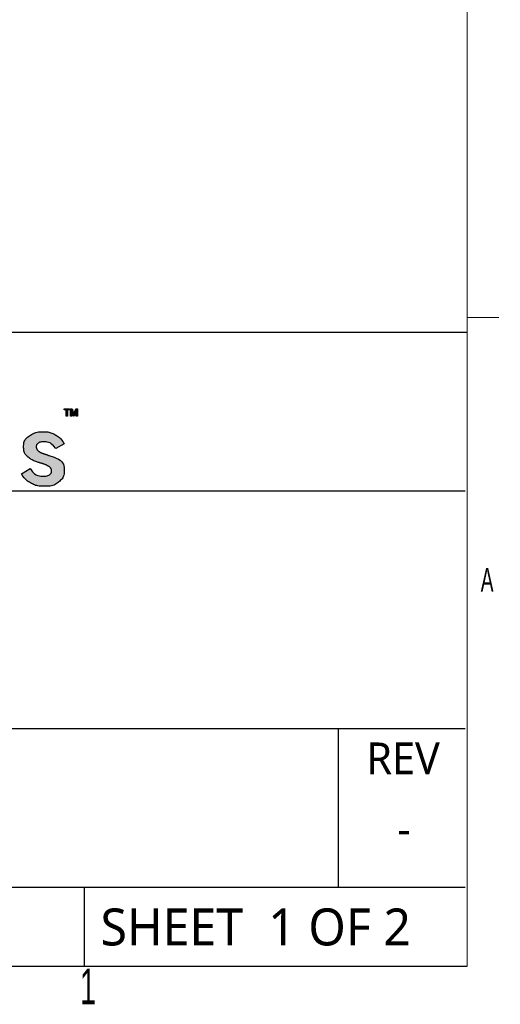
# Model space of a CAD drawing. Header units: millimetres. Extents: x 277434 to 277732, y 110052 to 110248.
# Tile 5 of 7: x 277707 to 277731, y 110052 to 110100. Entities that reach past the tile are written whole.
import ezdxf

# ---------------------------------------------------------------- set-up
doc = ezdxf.new("R2010")
doc.units = ezdxf.units.MM
doc.layers.add('DIMENSION', color=154, linetype='Continuous')
doc.layers.add('SLD-0', color=7, linetype='Continuous')
doc.styles.add('SLDTEXTSTYLE0', font='TXT', dxfattribs={"width": 0.605})
doc.styles.add('SLDTEXTSTYLE2', font='Yu Gothic Light.ttf')
doc.styles.add('SLDTEXTSTYLE3', font='Yu Gothic UI Light.ttf')

# ---------------------------------------------------------------- blocks, each defined once
blk = doc.blocks.new('SW_NOTE_1')
at = {"layer": 'SLD-0', "color": 0, "char_height": 3.175, "attachment_point": 2, "style": 'SLDTEXTSTYLE2'}
for s, insert in [('REV', (3.979, 4.093)), ('-', (4.057, -2.963))]:
    blk.add_mtext(s, dxfattribs=dict(at, insert=insert))
blk = doc.blocks.new('LOGO')
at = {"layer": 'DIMENSION'}
for points in [[(719.3, -108.3), (719.3, -106.6), (711.4, -106.6), (711.4, -108.3), (714.4, -108.3), (714.4, -117.7), (716.3, -117.7), (716.3, -108.3)], [(721, -106.6), (723.3, -106.6), (726.2, -114.9), (729.2, -106.6), (731.5, -106.6), (731.5, -117.7), (729.7, -117.7), (729.7, -109.6), (726.8, -117.7), (725.7, -117.7), (722.8, -109.6), (722.8, -117.7), (721, -117.7)]]:
    blk.add_hatch(color=256, dxfattribs=at).paths.add_polyline_path(points, flags=0)
h = blk.add_hatch(color=256, dxfattribs=at)
edge = h.paths.add_edge_path(flags=0)
edge.add_spline(control_points=[(711.2, -159.9), (708.4, -154.5), (704.1, -150.1), (698.4, -146.7), (692.7, -143.4), (686.6, -141.7), (680.1, -141.7), (671.7, -141.7), (664.5, -143.8), (658.5, -147.9), (652.5, -152.1), (649.5, -157.7), (649.5, -164.7), (649.5, -171.3), (651.6, -176.3), (655.6, -179.8), (659.7, -183.2), (665, -186.1), (671.7, -188.3), (672.5, -188.6), (673.6, -188.9), (675.2, -189.4), (676.8, -189.9), (677.9, -190.3), (678.6, -190.5), (679.3, -190.7), (680.3, -191.1), (681.7, -191.6), (683, -192), (683.9, -192.4), (684.6, -192.7), (685.2, -193.1), (686, -193.5), (687, -194), (688, -194.5), (688.7, -195), (689.2, -195.5), (689.6, -195.9), (690.1, -196.5), (690.6, -197.1), (691.2, -197.7), (691.5, -198.3), (691.8, -199), (692, -199.7), (692.1, -200.4), (692.1, -201.2), (692.1, -203.7), (691, -205.7), (688.9, -207.3), (686.7, -208.8), (683.7, -209.6), (679.9, -209.6), (671.6, -209.6), (664.7, -205.7), (659.5, -197.9)], knot_values=[0, 0, 0, 0, 1, 2, 3, 4, 5, 6, 7, 8, 9, 10, 11, 12, 13, 14, 15, 16, 17, 18, 19, 20, 21, 22, 23, 24, 25, 26, 27, 28, 29, 30, 31, 32, 33, 34, 35, 36, 37, 38, 39, 40, 41, 42, 43, 44, 45, 46, 47, 48, 49, 50, 51, 52, 52, 52, 52], weights=[1, 1, 1, 1, 1, 1, 1, 1, 1, 1, 1, 1, 1, 1, 1, 1, 1, 1, 1, 1, 1, 1, 1, 1, 1, 1, 1, 1, 1, 1, 1, 1, 1, 1, 1, 1, 1, 1, 1, 1, 1, 1, 1, 1, 1, 1, 1, 1, 1, 1, 1, 1, 1, 1, 1], degree=3, periodic=0)
edge.add_line((659.5, -197.9), (646.1, -205.9))
edge.add_spline(control_points=[(646.1, -205.9), (649.3, -211.6), (653.9, -216.3), (659.9, -219.7), (666, -223.2), (672.8, -224.9), (680.5, -224.9), (690.3, -224.9), (697.9, -222.6), (703.3, -218.1), (708.7, -213.5), (711.4, -207.9), (711.4, -201.3), (711.4, -190.9), (703.7, -183), (688.3, -177.9), (687.6, -177.7), (686.6, -177.4), (685.2, -176.9), (683.8, -176.4), (682.8, -176.1), (682, -175.8), (681.3, -175.6), (680.4, -175.3), (679.1, -174.8), (677.9, -174.4), (677, -174), (676.3, -173.7), (675.6, -173.4), (674.8, -173), (673.9, -172.4), (673, -171.9), (672.3, -171.4), (671.8, -170.9), (671.3, -170.4), (670.8, -169.9), (670.3, -169.2), (669.8, -168.6), (669.4, -168), (669.2, -167.2), (668.9, -166.5), (668.8, -165.8), (668.8, -165), (668.8, -162.6), (669.8, -160.6), (671.8, -159.2), (673.8, -157.7), (676.6, -157), (680.2, -157), (687.2, -157), (693.4, -160.5), (698.8, -167.5)], knot_values=[0, 0, 0, 0, 1, 2, 3, 4, 5, 6, 7, 8, 9, 10, 11, 12, 13, 14, 15, 16, 17, 18, 19, 20, 21, 22, 23, 24, 25, 26, 27, 28, 29, 30, 31, 32, 33, 34, 35, 36, 37, 38, 39, 40, 41, 42, 43, 44, 45, 46, 47, 48, 49, 49, 49, 49], weights=[1, 1, 1, 1, 1, 1, 1, 1, 1, 1, 1, 1, 1, 1, 1, 1, 1, 1, 1, 1, 1, 1, 1, 1, 1, 1, 1, 1, 1, 1, 1, 1, 1, 1, 1, 1, 1, 1, 1, 1, 1, 1, 1, 1, 1, 1, 1, 1, 1, 1, 1, 1], degree=3, periodic=0)
edge.add_line((698.8, -167.5), (711.2, -159.9))
for p, q in [((711.4, -108.3), (711.4, -106.6)), ((711.4, -106.6), (719.3, -106.6)), ((714.4, -108.3), (711.4, -108.3)), ((714.4, -117.7), (714.4, -108.3)), ((716.3, -117.7), (714.4, -117.7)), ((719.3, -108.3), (716.3, -108.3)), ((716.3, -108.3), (716.3, -117.7)), ((719.3, -106.6), (719.3, -108.3)), ((721, -117.7), (721, -106.6)), ((721, -106.6), (723.3, -106.6)), ((722.8, -117.7), (721, -117.7)), ((725.7, -117.7), (722.8, -109.6)), ((722.8, -109.6), (722.8, -117.7)), ((723.3, -106.6), (726.2, -114.9)), ((726.8, -117.7), (725.7, -117.7)), ((726.2, -114.9), (729.2, -106.6)), ((729.7, -109.6), (726.8, -117.7)), ((729.2, -106.6), (731.5, -106.6)), ((729.7, -117.7), (729.7, -109.6)), ((731.5, -117.7), (729.7, -117.7)), ((731.5, -106.6), (731.5, -117.7)), ((711.2, -159.9), (698.8, -167.5)), ((711.2, -159.9), (698.8, -167.5)), ((646.1, -205.9), (659.5, -197.9)), ((646.1, -205.9), (659.5, -197.9))]:
    blk.add_line(p, q, dxfattribs=at)
for points in [[(659.5, -197.9), (664.7, -205.7), (671.6, -209.6), (679.9, -209.6), (683.7, -209.6), (686.7, -208.8), (688.9, -207.3), (691, -205.7), (692.1, -203.7), (692.1, -201.2), (692.1, -200.4), (692, -199.7), (691.8, -199), (691.5, -198.3), (691.2, -197.7), (690.6, -197.1), (690.1, -196.5), (689.6, -195.9), (689.2, -195.5), (688.7, -195), (688, -194.5), (687, -194), (686, -193.5), (685.2, -193.1), (684.6, -192.7), (683.9, -192.4), (683, -192), (681.7, -191.6), (680.3, -191.1), (679.3, -190.7), (678.6, -190.5), (677.9, -190.3), (676.8, -189.9), (675.2, -189.4), (673.6, -188.9), (672.5, -188.6), (671.7, -188.3), (665, -186.1), (659.7, -183.2), (655.6, -179.8), (651.6, -176.3), (649.5, -171.3), (649.5, -164.7), (649.5, -157.7), (652.5, -152.1), (658.5, -147.9), (664.5, -143.8), (671.7, -141.7), (680.1, -141.7), (686.6, -141.7), (692.7, -143.4), (698.4, -146.7), (704.1, -150.1), (708.4, -154.5), (711.2, -159.9)], [(659.5, -197.9), (664.7, -205.7), (671.6, -209.6), (679.9, -209.6), (683.7, -209.6), (686.7, -208.8), (688.9, -207.3), (691, -205.7), (692.1, -203.7), (692.1, -201.2), (692.1, -200.4), (692, -199.7), (691.8, -199), (691.5, -198.3), (691.2, -197.7), (690.6, -197.1), (690.1, -196.5), (689.6, -195.9), (689.2, -195.5), (688.7, -195), (688, -194.5), (687, -194), (686, -193.5), (685.2, -193.1), (684.6, -192.7), (683.9, -192.4), (683, -192), (681.7, -191.6), (680.3, -191.1), (679.3, -190.7), (678.6, -190.5), (677.9, -190.3), (676.8, -189.9), (675.2, -189.4), (673.6, -188.9), (672.5, -188.6), (671.7, -188.3), (665, -186.1), (659.7, -183.2), (655.6, -179.8), (651.6, -176.3), (649.5, -171.3), (649.5, -164.7), (649.5, -157.7), (652.5, -152.1), (658.5, -147.9), (664.5, -143.8), (671.7, -141.7), (680.1, -141.7), (686.6, -141.7), (692.7, -143.4), (698.4, -146.7), (704.1, -150.1), (708.4, -154.5), (711.2, -159.9)], [(698.8, -167.5), (693.4, -160.5), (687.2, -157), (680.2, -157), (676.6, -157), (673.8, -157.7), (671.8, -159.2), (669.8, -160.6), (668.8, -162.6), (668.8, -165), (668.8, -165.8), (668.9, -166.5), (669.2, -167.2), (669.4, -168), (669.8, -168.6), (670.3, -169.2), (670.8, -169.9), (671.3, -170.4), (671.8, -170.9), (672.3, -171.4), (673, -171.9), (673.9, -172.4), (674.8, -173), (675.6, -173.4), (676.3, -173.7), (677, -174), (677.9, -174.4), (679.1, -174.8), (680.4, -175.3), (681.3, -175.6), (682, -175.8), (682.8, -176.1), (683.8, -176.4), (685.2, -176.9), (686.6, -177.4), (687.6, -177.7), (688.3, -177.9), (703.7, -183), (711.4, -190.9), (711.4, -201.3), (711.4, -207.9), (708.7, -213.5), (703.3, -218.1), (697.9, -222.6), (690.3, -224.9), (680.5, -224.9), (672.8, -224.9), (666, -223.2), (659.9, -219.7), (653.9, -216.3), (649.3, -211.6), (646.1, -205.9)], [(698.8, -167.5), (693.4, -160.5), (687.2, -157), (680.2, -157), (676.6, -157), (673.8, -157.7), (671.8, -159.2), (669.8, -160.6), (668.8, -162.6), (668.8, -165), (668.8, -165.8), (668.9, -166.5), (669.2, -167.2), (669.4, -168), (669.8, -168.6), (670.3, -169.2), (670.8, -169.9), (671.3, -170.4), (671.8, -170.9), (672.3, -171.4), (673, -171.9), (673.9, -172.4), (674.8, -173), (675.6, -173.4), (676.3, -173.7), (677, -174), (677.9, -174.4), (679.1, -174.8), (680.4, -175.3), (681.3, -175.6), (682, -175.8), (682.8, -176.1), (683.8, -176.4), (685.2, -176.9), (686.6, -177.4), (687.6, -177.7), (688.3, -177.9), (703.7, -183), (711.4, -190.9), (711.4, -201.3), (711.4, -207.9), (708.7, -213.5), (703.3, -218.1), (697.9, -222.6), (690.3, -224.9), (680.5, -224.9), (672.8, -224.9), (666, -223.2), (659.9, -219.7), (653.9, -216.3), (649.3, -211.6), (646.1, -205.9)]]:
    blk.add_open_spline(points, degree=3, dxfattribs=at)

msp = doc.modelspace()

# ---------------------------------------------------------------- linework, layer by layer
at = {"color": 7, "linetype": 'Continuous', "lineweight": 18}
for p, q in [((277729.228, 110054.167), (277729.228, 110244.701)), ((277729.228, 110085.87), (277730.777, 110085.87)), ((277729.228, 110054.167), (277436.457, 110054.167))]:
    msp.add_line(p, q, dxfattribs=at)
at = {"color": 7, "linetype": 'Continuous', "lineweight": 25}
for p, q in [((277572.583, 110085.148), (277729.228, 110085.148)), ((277634.64, 110077.403), (277729.133, 110077.403)), ((277665.622, 110065.785), (277729.133, 110065.785)), ((277722.936, 110058.04), (277722.936, 110065.785)), ((277634.64, 110058.04), (277729.133, 110058.04)), ((277710.544, 110054.167), (277710.544, 110058.04)), ((277494.26, 110054.167), (277729.228, 110054.167))]:
    msp.add_line(p, q, dxfattribs=at)

# ---------------------------------------------------------------- block references
at = {"xscale": 0.03201383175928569, "yscale": 0.03201383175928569, "zscale": 0.03201383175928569}
msp.add_blockref('LOGO', (277686.771, 110084.825), dxfattribs=at)
at = {"layer": 'SLD-0', "color": 7, "xscale": 0.4878907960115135, "yscale": 0.4878907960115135, "zscale": 0.4878907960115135}
msp.add_blockref('SW_NOTE_1', (277724.156, 110063.107), dxfattribs=at)

# ---------------------------------------------------------------- texts
at = {"color": 7, "linetype": 'Continuous', "lineweight": 0, "attachment_point": 1, "style": 'SLDTEXTSTYLE0'}
for s, insert, char_height in [('A', (277729.889, 110073.634), 1.162), ('1', (277710.315, 110054.051), 1.743)]:
    msp.add_mtext(s, dxfattribs=dict(at, insert=insert, char_height=char_height))
at = {"layer": 'SLD-0', "color": 7, "insert": (277711.319, 110056.992), "char_height": 1.80723, "attachment_point": 1, "style": 'SLDTEXTSTYLE3'}
msp.add_mtext('SHEET  1 OF 2', dxfattribs=at)

doc.saveas('drawing.dxf')
